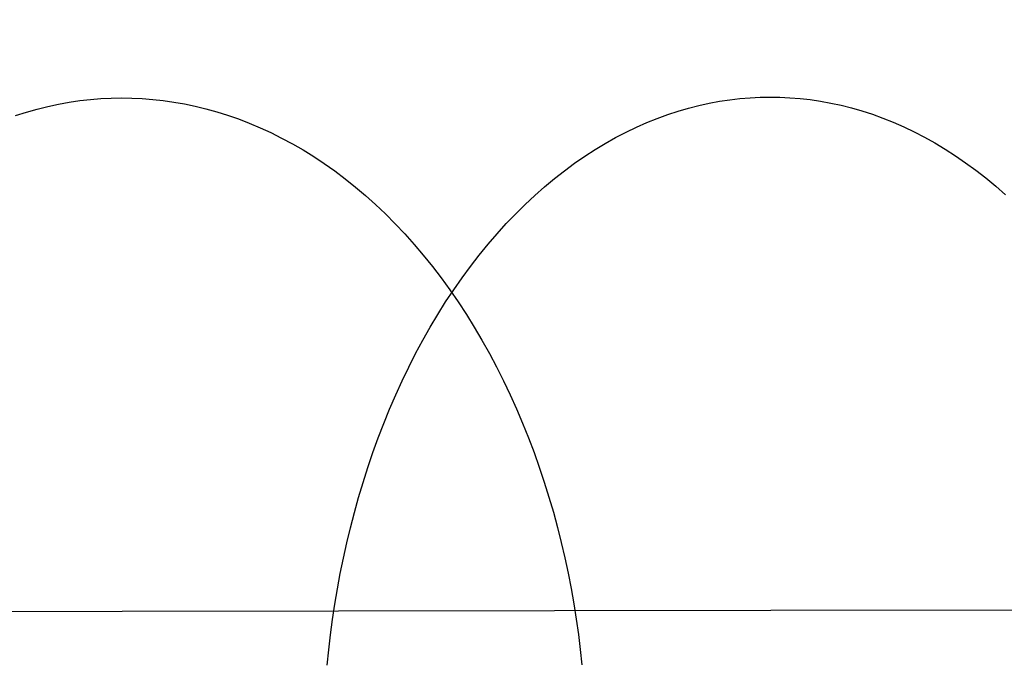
# Model space of a CAD drawing. Header units: millimetres. Extents: x -2852 to 102, y -106 to 97.
# Tile 135 of 256: x -2511 to -2501, y -4 to 3. Entities that reach past the tile are written whole.
import ezdxf

# ---------------------------------------------------------------- set-up
doc = ezdxf.new("R2010")
doc.units = ezdxf.units.MM
doc.header["$MEASUREMENT"] = 0
doc.layers.add('Predefinito', color=5, linetype='Continuous')

msp = doc.modelspace()

# ---------------------------------------------------------------- linework, layer by layer
at = {"layer": 'Predefinito', "extrusion": (-0.001366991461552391, 0.9999990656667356, 0)}
msp.add_lwpolyline([(1899.674573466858, 1028.425676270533), (1950.258311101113, 936.0311236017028), (1967.400196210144, 906.575531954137), (1985.126516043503, 877.4701447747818), (2004.656316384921, 847.0844636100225), (2025.496176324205, 816.669032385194), (2036.394788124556, 801.6049686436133), (2047.581462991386, 786.7526361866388), (2059.048771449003, 772.1737902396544), (2070.848342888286, 757.8628825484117), (2082.852187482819, 744.0269988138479), (2095.232192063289, 730.5284931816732), (2107.740481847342, 717.6917338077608), (2114.150143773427, 711.4284940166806), (2120.668526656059, 705.278737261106), (2127.105031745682, 699.4242024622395), (2133.651606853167, 693.6936066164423), (2140.312207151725, 688.0966408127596), (2147.090787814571, 682.6429961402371), (2153.75026149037, 677.5237656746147), (2160.526113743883, 672.5595220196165), (2167.421020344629, 667.7628195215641), (2174.437410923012, 663.1468989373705), (2181.31288946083, 658.8844485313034), (2188.305132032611, 654.8160355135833), (2195.415453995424, 650.9559758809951), (2202.64302808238, 647.320413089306), (2209.73752194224, 644.0360807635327), (2216.937413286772, 640.9926609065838), (2220.575985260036, 639.5662277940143), (2224.239767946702, 638.2060043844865), (2227.928330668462, 636.9140345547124), (2231.64124274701, 635.6923621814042), (2235.831195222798, 634.408737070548), (2240.048173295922, 633.2171015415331), (2244.289387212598, 632.1182628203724), (2248.553001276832, 631.1118868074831), (2252.586947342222, 630.2482168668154), (2256.637848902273, 629.4656582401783), (2260.704069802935, 628.7638639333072), (2264.783395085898, 628.1424203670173), (2268.846862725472, 627.6041235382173), (2272.919590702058, 627.1439552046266), (2277.000234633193, 626.7611647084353), (2281.087450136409, 626.4550013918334), (2285.179869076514, 626.2246883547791), (2289.276028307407, 626.0693437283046), (2293.374440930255, 625.98805940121), (2297.473620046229, 625.979927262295), (2305.646792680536, 626.1784472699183), (2313.808414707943, 626.6564582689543), (2321.949898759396, 627.4059781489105), (2330.063045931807, 628.4188195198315), (2338.132338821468, 629.6855258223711), (2346.159212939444, 631.19934427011), (2354.137618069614, 632.9527950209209), (2362.061503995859, 634.9383982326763), (2369.890818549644, 637.1387617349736), (2377.655943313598, 639.5559469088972), (2385.352627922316, 642.1840648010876), (2392.976220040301, 645.0172180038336), (2400.434543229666, 648.0133496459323), (2407.813089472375, 651.2003683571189), (2415.108121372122, 654.574644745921), (2422.315901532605, 658.1325494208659), (2429.27810764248, 661.7871694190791), (2436.148314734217, 665.6118309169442), (2442.921659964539, 669.6045235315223), (2449.593583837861, 673.7639364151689), (2455.744190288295, 677.8085140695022), (2461.79696152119, 681.9980824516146), (2467.746880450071, 686.3327562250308), (2473.588068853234, 690.8129082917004), (2480.985152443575, 696.835755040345), (2488.178176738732, 703.1012744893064), (2491.987888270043, 706.5957953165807), (2495.734193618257, 710.1583616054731), (2499.416204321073, 713.7875134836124), (2503.033206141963, 717.481423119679), (2509.945883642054, 724.9170763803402), (2516.605686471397, 732.579540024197), (2522.960022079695, 740.3811103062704), (2529.075879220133, 748.3716608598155), (2534.957113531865, 756.5253814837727), (2540.622272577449, 764.8319886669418), (2546.117810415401, 773.3251265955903), (2551.423854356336, 781.9349877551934), (2556.659804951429, 790.8208707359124), (2561.739512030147, 799.7986763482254), (2571.509788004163, 817.9680090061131), (2626.827584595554, 928.1936540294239), (2638.541319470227, 949.7322297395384), (2651.215680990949, 971.6716347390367), (2674.70444038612, 1009.524286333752), (2677.831677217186, 1014.878638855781), (2679.262425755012, 1017.450514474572), (2680.646061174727, 1020.04534911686), (2681.887900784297, 1022.49666156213), (2683.067744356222, 1024.978650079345), (2684.055893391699, 1027.222851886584), (2684.522245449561, 1028.356636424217), (2684.967345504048, 1029.498783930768)], dxfattribs=at)
msp.add_lwpolyline([(1899.674573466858, 1028.425676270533), (1950.258311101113, 936.0311236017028), (1967.400196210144, 906.575531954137), (1985.126516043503, 877.4701447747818), (2004.656316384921, 847.0844636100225), (2025.496176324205, 816.669032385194), (2036.394788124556, 801.6049686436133), (2047.581462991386, 786.7526361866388), (2059.048771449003, 772.1737902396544), (2070.848342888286, 757.8628825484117), (2082.852187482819, 744.0269988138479), (2095.232192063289, 730.5284931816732), (2107.740481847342, 717.6917338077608), (2114.150143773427, 711.4284940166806), (2120.668526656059, 705.278737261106), (2127.105031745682, 699.4242024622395), (2133.651606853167, 693.6936066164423), (2140.312207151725, 688.0966408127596), (2147.090787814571, 682.6429961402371), (2153.75026149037, 677.5237656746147), (2160.526113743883, 672.5595220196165), (2167.421020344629, 667.7628195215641), (2174.437410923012, 663.1468989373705), (2181.31288946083, 658.8844485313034), (2188.305132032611, 654.8160355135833), (2195.415453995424, 650.9559758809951), (2202.64302808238, 647.320413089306), (2209.73752194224, 644.0360807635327), (2216.937413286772, 640.9926609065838), (2220.575985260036, 639.5662277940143), (2224.239767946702, 638.2060043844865), (2227.928330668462, 636.9140345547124), (2231.64124274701, 635.6923621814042), (2235.831195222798, 634.408737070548), (2240.048173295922, 633.2171015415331), (2244.289387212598, 632.1182628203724), (2248.553001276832, 631.1118868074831), (2252.586947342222, 630.2482168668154), (2256.637848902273, 629.4656582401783), (2260.704069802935, 628.7638639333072), (2264.783395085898, 628.1424203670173), (2268.846862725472, 627.6041235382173), (2272.919590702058, 627.1439552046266), (2277.000234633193, 626.7611647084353), (2281.087450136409, 626.4550013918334), (2285.179869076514, 626.2246883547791), (2289.276028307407, 626.0693437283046), (2293.374440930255, 625.98805940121), (2297.473620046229, 625.979927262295), (2305.646792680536, 626.1784472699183), (2313.808414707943, 626.6564582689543), (2321.949898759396, 627.4059781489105), (2330.063045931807, 628.4188195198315), (2338.132338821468, 629.6855258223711), (2346.159212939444, 631.19934427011), (2354.137618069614, 632.9527950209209), (2362.061503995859, 634.9383982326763), (2369.890818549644, 637.1387617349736), (2377.655943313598, 639.5559469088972), (2385.352627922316, 642.1840648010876), (2392.976220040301, 645.0172180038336), (2400.434543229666, 648.0133496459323), (2407.813089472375, 651.2003683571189), (2415.108121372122, 654.574644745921), (2422.315901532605, 658.1325494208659), (2429.27810764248, 661.7871694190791), (2436.148314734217, 665.6118309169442), (2442.921659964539, 669.6045235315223), (2449.593583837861, 673.7639364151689), (2455.744190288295, 677.8085140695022), (2461.79696152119, 681.9980824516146), (2467.746880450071, 686.3327562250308), (2473.588068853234, 690.8129082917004), (2480.985152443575, 696.835755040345), (2488.178176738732, 703.1012744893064), (2491.987888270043, 706.5957953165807), (2495.734193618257, 710.1583616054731), (2499.416204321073, 713.7875134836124), (2503.033206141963, 717.481423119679), (2509.945883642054, 724.9170763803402), (2516.605686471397, 732.579540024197), (2522.960022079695, 740.3811103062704), (2529.075879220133, 748.3716608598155), (2534.957113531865, 756.5253814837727), (2540.622272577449, 764.8319886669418), (2546.117810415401, 773.3251265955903), (2551.423854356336, 781.9349877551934), (2556.659804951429, 790.8208707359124), (2561.739512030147, 799.7986763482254), (2571.509788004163, 817.9680090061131), (2626.827584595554, 928.1936540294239), (2638.541319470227, 949.7322297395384), (2651.215680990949, 971.6716347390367), (2674.70444038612, 1009.524286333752), (2677.831677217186, 1014.878638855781), (2679.262425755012, 1017.450514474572), (2680.646061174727, 1020.04534911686), (2681.887900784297, 1022.49666156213), (2683.067744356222, 1024.978650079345), (2684.055893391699, 1027.222851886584), (2684.522245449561, 1028.356636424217), (2684.967345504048, 1029.498783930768)], dxfattribs=at)
at = {"layer": 'Predefinito'}
for points in [[(-2511.080483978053, 1.857845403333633, 723.7847067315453), (-2510.965362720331, 1.894229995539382, 723.9001483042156), (-2510.850476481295, 1.926498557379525, 724.0153486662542), (-2510.735924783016, 1.954709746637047, 724.1302081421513), (-2510.621803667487, 1.97892785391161, 724.2446305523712), (-2510.508205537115, 1.99922240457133, 724.3585233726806), (-2510.395219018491, 2.015667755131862, 724.4717978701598), (-2510.282928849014, 2.028342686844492, 724.5843692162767), (-2510.171415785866, 2.037329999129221, 724.6961565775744), (-2510.060756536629, 2.042716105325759, 724.8070831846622), (-2509.951023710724, 2.044590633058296, 724.9170763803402), (-2509.841286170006, 2.043016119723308, 725.0270695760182), (-2509.73061260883, 2.037932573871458, 725.1379961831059), (-2509.619075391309, 2.029250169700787, 725.2497835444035), (-2509.506750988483, 2.01688228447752, 725.3623548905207), (-2509.393719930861, 2.000745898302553, 725.4756293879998), (-2509.28006674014, 1.980761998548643, 725.5895222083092), (-2509.165879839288, 1.956855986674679, 725.7039446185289), (-2509.05125144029, 1.928958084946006, 725.8188040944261), (-2508.936277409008, 1.897003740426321, 725.9340044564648), (-2508.821057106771, 1.860934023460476, 726.0494460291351), (-2508.705693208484, 1.82069601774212, 726.1650258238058), (-2508.590291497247, 1.776243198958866, 726.2806377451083), (-2508.474960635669, 1.727535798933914, 726.3961728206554), (-2508.359811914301, 1.674541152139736, 726.5115194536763), (-2508.244958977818, 1.617234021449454, 726.6265636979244), (-2508.130517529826, 1.555596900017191, 726.7411895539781), (-2508.016605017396, 1.489620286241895, 726.8552792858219), (-2507.903340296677, 1.419302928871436, 726.9687137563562), (-2507.790843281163, 1.344652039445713, 727.08137278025), (-2507.679234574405, 1.265683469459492, 727.1931354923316), (-2507.568635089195, 1.182421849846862, 727.3038807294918), (-2507.459165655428, 1.094900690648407, 727.4134874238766), (-2507.35094661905, 1.003162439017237, 727.5218350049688), (-2507.244097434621, 0.9072584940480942, 727.6288038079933), (-2507.138736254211, 0.8072491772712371, 727.7342754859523), (-2507.034979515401, 0.7032036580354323, 727.8381334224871), (-2506.932941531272, 0.5951998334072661, 727.9402631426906), (-2506.832734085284, 0.4833241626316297, 728.0405527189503), (-2506.734466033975, 0.3676714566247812, 728.138893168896), (-2506.63824292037, 0.2483446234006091, 728.2351788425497), (-2506.544166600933, 0.1254543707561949, 728.3293077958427), (-2506.4523348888, -0.0008811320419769, 728.4211821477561), (-2506.362841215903, -0.1305366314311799, 728.5107084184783), (-2506.275774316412, -0.2633802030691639, 728.5977978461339), (-2506.191217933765, -0.399273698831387, 728.6823666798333), (-2506.109250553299, -0.5380732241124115, 728.7643364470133), (-2506.029945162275, -0.6796296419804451, 728.8436341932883), (-2505.953369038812, -0.8237891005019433, 728.9201926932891), (-2505.879583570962, -0.9703935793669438, 728.99395063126), (-2505.808644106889, -1.119281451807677, 729.0648527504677), (-2505.740599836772, -1.270288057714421, 729.1328499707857), (-2505.675493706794, -1.423246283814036, 729.1978994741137), (-2505.613362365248, -1.577987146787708, 729.259964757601), (-2505.554236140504, -1.734340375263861, 729.3190156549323), (-2505.498139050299, -1.892134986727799, 729.3750283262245), (-2505.445088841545, -2.051199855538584, 729.4279852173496), (-2505.395097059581, -2.211364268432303, 729.4778749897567), (-2505.348169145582, -2.372458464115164, 729.5246924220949), (-2505.30430456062, -2.534314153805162, 729.5684382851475), (-2505.263496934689, -2.696765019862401, 729.6091191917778), (-2505.225734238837, -2.859647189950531, 729.6467474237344), (-2505.190998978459, -3.022799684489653, 729.6813407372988), (-2505.159268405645, -3.186064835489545, 729.7129221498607), (-2505.130514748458, -3.349288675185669, 729.7415197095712), (-2505.104705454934, -3.512321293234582, 729.767166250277), (-2505.081803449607, -3.675017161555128, 729.7898991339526), (-2505.061767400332, -3.837235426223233, 729.8097599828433), (-2505.044551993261, -3.998840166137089, 729.826794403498)], [(-2511.080483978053, 1.857845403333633, 723.7847067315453), (-2510.965362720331, 1.894229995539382, 723.9001483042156), (-2510.850476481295, 1.926498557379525, 724.0153486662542), (-2510.735924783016, 1.954709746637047, 724.1302081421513), (-2510.621803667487, 1.97892785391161, 724.2446305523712), (-2510.508205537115, 1.99922240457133, 724.3585233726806), (-2510.395219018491, 2.015667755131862, 724.4717978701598), (-2510.282928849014, 2.028342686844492, 724.5843692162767), (-2510.171415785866, 2.037329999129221, 724.6961565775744), (-2510.060756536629, 2.042716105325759, 724.8070831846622), (-2509.951023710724, 2.044590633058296, 724.9170763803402), (-2509.841286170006, 2.043016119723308, 725.0270695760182), (-2509.73061260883, 2.037932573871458, 725.1379961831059), (-2509.619075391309, 2.029250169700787, 725.2497835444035), (-2509.506750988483, 2.01688228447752, 725.3623548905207), (-2509.393719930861, 2.000745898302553, 725.4756293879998), (-2509.28006674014, 1.980761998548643, 725.5895222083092), (-2509.165879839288, 1.956855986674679, 725.7039446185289), (-2509.05125144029, 1.928958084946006, 725.8188040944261), (-2508.936277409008, 1.897003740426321, 725.9340044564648), (-2508.821057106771, 1.860934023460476, 726.0494460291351), (-2508.705693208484, 1.82069601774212, 726.1650258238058), (-2508.590291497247, 1.776243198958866, 726.2806377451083), (-2508.474960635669, 1.727535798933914, 726.3961728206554), (-2508.359811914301, 1.674541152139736, 726.5115194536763), (-2508.244958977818, 1.617234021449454, 726.6265636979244), (-2508.130517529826, 1.555596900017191, 726.7411895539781), (-2508.016605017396, 1.489620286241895, 726.8552792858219), (-2507.903340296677, 1.419302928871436, 726.9687137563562), (-2507.790843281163, 1.344652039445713, 727.08137278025), (-2507.679234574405, 1.265683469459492, 727.1931354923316), (-2507.568635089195, 1.182421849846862, 727.3038807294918), (-2507.459165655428, 1.094900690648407, 727.4134874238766), (-2507.35094661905, 1.003162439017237, 727.5218350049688), (-2507.244097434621, 0.9072584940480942, 727.6288038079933), (-2507.138736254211, 0.8072491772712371, 727.7342754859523), (-2507.034979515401, 0.7032036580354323, 727.8381334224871), (-2506.932941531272, 0.5951998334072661, 727.9402631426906), (-2506.832734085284, 0.4833241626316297, 728.0405527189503), (-2506.734466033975, 0.3676714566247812, 728.138893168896), (-2506.63824292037, 0.2483446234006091, 728.2351788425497), (-2506.544166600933, 0.1254543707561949, 728.3293077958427), (-2506.4523348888, -0.0008811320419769, 728.4211821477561), (-2506.362841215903, -0.1305366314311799, 728.5107084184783), (-2506.275774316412, -0.2633802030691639, 728.5977978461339), (-2506.191217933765, -0.399273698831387, 728.6823666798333), (-2506.109250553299, -0.5380732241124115, 728.7643364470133), (-2506.029945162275, -0.6796296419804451, 728.8436341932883), (-2505.953369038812, -0.8237891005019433, 728.9201926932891), (-2505.879583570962, -0.9703935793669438, 728.99395063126), (-2505.808644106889, -1.119281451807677, 729.0648527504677), (-2505.740599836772, -1.270288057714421, 729.1328499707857), (-2505.675493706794, -1.423246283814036, 729.1978994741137), (-2505.613362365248, -1.577987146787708, 729.259964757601), (-2505.554236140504, -1.734340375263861, 729.3190156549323), (-2505.498139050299, -1.892134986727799, 729.3750283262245), (-2505.445088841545, -2.051199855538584, 729.4279852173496), (-2505.395097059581, -2.211364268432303, 729.4778749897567), (-2505.348169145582, -2.372458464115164, 729.5246924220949), (-2505.30430456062, -2.534314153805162, 729.5684382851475), (-2505.263496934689, -2.696765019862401, 729.6091191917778), (-2505.225734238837, -2.859647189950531, 729.6467474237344), (-2505.190998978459, -3.022799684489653, 729.6813407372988), (-2505.159268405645, -3.186064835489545, 729.7129221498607), (-2505.130514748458, -3.349288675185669, 729.7415197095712), (-2505.104705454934, -3.512321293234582, 729.767166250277), (-2505.081803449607, -3.675017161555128, 729.7898991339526), (-2505.061767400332, -3.837235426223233, 729.8097599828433), (-2505.044551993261, -3.998840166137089, 729.826794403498)], [(-2507.758546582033, -4.002550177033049, 712.408028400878), (-2507.742361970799, -3.840899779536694, 712.4256307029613), (-2507.723456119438, -3.678628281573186, 712.4461536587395), (-2507.701784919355, -3.515871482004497, 712.4696443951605), (-2507.677308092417, -3.352770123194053, 712.496145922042), (-2507.649989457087, -3.18946963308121, 712.5256968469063), (-2507.619797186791, -3.026119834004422, 712.5583310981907), (-2507.58670405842, -2.862874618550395, 712.5940776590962), (-2507.550687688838, -2.699891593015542, 712.6329603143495), (-2507.51173075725, -2.537331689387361, 712.6749974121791), (-2507.46982121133, -2.375358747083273, 712.7202016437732), (-2507.424952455, -2.214139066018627, 712.76857984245), (-2507.377123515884, -2.053840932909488, 712.8201328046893), (-2507.326339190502, -1.894634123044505, 712.8748551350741), (-2507.272610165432, -1.736689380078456, 712.9327351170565), (-2507.21595311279, -1.580177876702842, 712.993754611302), (-2507.156390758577, -1.425270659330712, 713.0578889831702), (-2507.093951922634, -1.272138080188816, 713.1251070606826), (-2507.028671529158, -1.120949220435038, 713.1953711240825), (-2506.960590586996, -0.9718713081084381, 713.26863692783), (-2506.889756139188, -0.8250691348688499, 713.3448537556), (-2506.81622118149, -0.6807044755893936, 713.4239645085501), (-2506.740044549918, -0.5389355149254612, 713.5059058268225), (-2506.661290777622, -0.3999162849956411, 713.5906082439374), (-2506.580029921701, -0.2637961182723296, 713.6779963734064), (-2506.496337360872, -0.1307191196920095, 713.7679891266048), (-2506.410293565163, -0.000823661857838, 713.8604999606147), (-2506.321983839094, 0.1257580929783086, 713.9554371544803), (-2506.231498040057, 0.2489006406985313, 714.0527041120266), (-2506.138930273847, 0.3684855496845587, 714.1521996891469), (-2506.044378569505, 0.4844018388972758, 714.2538185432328), (-2505.947944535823, 0.5965463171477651, 714.357451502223), (-2505.849733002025, 0.7048238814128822, 714.4629859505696), (-2505.749851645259, 0.80914777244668, 714.5703062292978), (-2505.648410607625, 0.9094397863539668, 714.6792940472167), (-2505.545522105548, 1.005630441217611, 714.7898289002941), (-2505.441300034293, 1.097659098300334, 714.9017884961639), (-2505.335859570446, 1.185474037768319, 715.0150491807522), (-2505.229316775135, 1.269032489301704, 715.1294863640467), (-2505.121788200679, 1.348300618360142, 715.2449749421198), (-2505.013390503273, 1.423253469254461, 715.3613897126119), (-2504.904240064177, 1.49387486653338, 715.4786057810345), (-2504.79445262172, 1.560157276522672, 715.5964989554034), (-2504.684142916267, 1.622101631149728, 715.7149461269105), (-2504.573424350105, 1.6797171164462, 715.8338256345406), (-2504.462408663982, 1.733020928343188, 715.9530176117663), (-2504.351205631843, 1.78203799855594, 716.0724043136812), (-2504.239922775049, 1.826800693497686, 716.1918704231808), (-2504.128665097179, 1.867348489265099, 716.3113033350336), (-2504.017534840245, 1.903727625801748, 716.4305934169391), (-2503.90663126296, 1.935990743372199, 716.5496342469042), (-2503.79605044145, 1.964196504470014, 716.6683228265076), (-2503.685885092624, 1.988409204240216, 716.7865597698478), (-2503.576224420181, 2.008698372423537, 716.9042494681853), (-2503.467153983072, 2.025138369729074, 717.0213002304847), (-2503.358755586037, 2.037807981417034, 717.137624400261), (-2503.251107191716, 2.04679001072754, 717.2531384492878), (-2503.144282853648, 2.052170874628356, 717.367763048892), (-2503.038352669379, 2.05404020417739, 717.481423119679), (-2502.932417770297, 2.052460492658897, 717.5950831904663), (-2502.82557912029, 2.047371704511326, 717.7097077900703), (-2502.717906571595, 2.038684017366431, 717.8252218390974), (-2502.609473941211, 2.026310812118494, 717.9415460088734), (-2502.500358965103, 2.010169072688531, 718.0585967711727), (-2502.390643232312, 1.990179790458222, 718.17628646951), (-2502.280412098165, 1.966268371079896, 718.2945234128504), (-2502.169754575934, 1.938365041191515, 718.4132119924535), (-2502.058763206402, 1.906405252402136, 718.5322528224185), (-2501.947533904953, 1.870330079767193, 718.6515429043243), (-2501.836165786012, 1.830086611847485, 718.7709758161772), (-2501.724760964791, 1.785628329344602, 718.8904419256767), (-2501.613424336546, 1.736915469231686, 719.0098286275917), (-2501.50226333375, 1.683915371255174, 719.129020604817), (-2501.391387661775, 1.626602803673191, 719.2479001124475), (-2501.280909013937, 1.564960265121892, 719.3663472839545), (-2501.170940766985, 1.498978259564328, 719.4842404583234), (-2501.061597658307, 1.428655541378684, 719.601456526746), (-2500.952995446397, 1.353999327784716, 719.7178712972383), (-2500.845250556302, 1.275025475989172, 719.8333598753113), (-2500.73847971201, 1.191758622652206, 719.9477970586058), (-2500.632799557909, 1.104232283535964, 720.061057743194), (-2500.528326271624, 1.012488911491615, 720.1730173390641)], [(-2507.758546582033, -4.002550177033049, 712.408028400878), (-2507.742361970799, -3.840899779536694, 712.4256307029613), (-2507.723456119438, -3.678628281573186, 712.4461536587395), (-2507.701784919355, -3.515871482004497, 712.4696443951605), (-2507.677308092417, -3.352770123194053, 712.496145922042), (-2507.649989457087, -3.18946963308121, 712.5256968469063), (-2507.619797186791, -3.026119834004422, 712.5583310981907), (-2507.58670405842, -2.862874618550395, 712.5940776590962), (-2507.550687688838, -2.699891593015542, 712.6329603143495), (-2507.51173075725, -2.537331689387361, 712.6749974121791), (-2507.46982121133, -2.375358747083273, 712.7202016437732), (-2507.424952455, -2.214139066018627, 712.76857984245), (-2507.377123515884, -2.053840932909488, 712.8201328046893), (-2507.326339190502, -1.894634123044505, 712.8748551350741), (-2507.272610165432, -1.736689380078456, 712.9327351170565), (-2507.21595311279, -1.580177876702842, 712.993754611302), (-2507.156390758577, -1.425270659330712, 713.0578889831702), (-2507.093951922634, -1.272138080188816, 713.1251070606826), (-2507.028671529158, -1.120949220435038, 713.1953711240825), (-2506.960590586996, -0.9718713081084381, 713.26863692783), (-2506.889756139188, -0.8250691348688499, 713.3448537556), (-2506.81622118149, -0.6807044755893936, 713.4239645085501), (-2506.740044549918, -0.5389355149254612, 713.5059058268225), (-2506.661290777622, -0.3999162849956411, 713.5906082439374), (-2506.580029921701, -0.2637961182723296, 713.6779963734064), (-2506.496337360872, -0.1307191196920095, 713.7679891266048), (-2506.410293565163, -0.000823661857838, 713.8604999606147), (-2506.321983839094, 0.1257580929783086, 713.9554371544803), (-2506.231498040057, 0.2489006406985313, 714.0527041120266), (-2506.138930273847, 0.3684855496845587, 714.1521996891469), (-2506.044378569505, 0.4844018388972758, 714.2538185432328), (-2505.947944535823, 0.5965463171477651, 714.357451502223), (-2505.849733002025, 0.7048238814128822, 714.4629859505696), (-2505.749851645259, 0.80914777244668, 714.5703062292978), (-2505.648410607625, 0.9094397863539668, 714.6792940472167), (-2505.545522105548, 1.005630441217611, 714.7898289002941), (-2505.441300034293, 1.097659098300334, 714.9017884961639), (-2505.335859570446, 1.185474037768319, 715.0150491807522), (-2505.229316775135, 1.269032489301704, 715.1294863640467), (-2505.121788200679, 1.348300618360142, 715.2449749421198), (-2505.013390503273, 1.423253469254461, 715.3613897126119), (-2504.904240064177, 1.49387486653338, 715.4786057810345), (-2504.79445262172, 1.560157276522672, 715.5964989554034), (-2504.684142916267, 1.622101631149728, 715.7149461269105), (-2504.573424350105, 1.6797171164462, 715.8338256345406), (-2504.462408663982, 1.733020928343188, 715.9530176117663), (-2504.351205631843, 1.78203799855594, 716.0724043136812), (-2504.239922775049, 1.826800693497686, 716.1918704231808), (-2504.128665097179, 1.867348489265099, 716.3113033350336), (-2504.017534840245, 1.903727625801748, 716.4305934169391), (-2503.90663126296, 1.935990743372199, 716.5496342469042), (-2503.79605044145, 1.964196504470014, 716.6683228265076), (-2503.685885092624, 1.988409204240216, 716.7865597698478), (-2503.576224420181, 2.008698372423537, 716.9042494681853), (-2503.467153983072, 2.025138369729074, 717.0213002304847), (-2503.358755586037, 2.037807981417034, 717.137624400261), (-2503.251107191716, 2.04679001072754, 717.2531384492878), (-2503.144282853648, 2.052170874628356, 717.367763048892), (-2503.038352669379, 2.05404020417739, 717.481423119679), (-2502.932417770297, 2.052460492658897, 717.5950831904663), (-2502.82557912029, 2.047371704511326, 717.7097077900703), (-2502.717906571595, 2.038684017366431, 717.8252218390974), (-2502.609473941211, 2.026310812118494, 717.9415460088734), (-2502.500358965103, 2.010169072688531, 718.0585967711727), (-2502.390643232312, 1.990179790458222, 718.17628646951), (-2502.280412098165, 1.966268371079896, 718.2945234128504), (-2502.169754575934, 1.938365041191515, 718.4132119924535), (-2502.058763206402, 1.906405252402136, 718.5322528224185), (-2501.947533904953, 1.870330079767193, 718.6515429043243), (-2501.836165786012, 1.830086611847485, 718.7709758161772), (-2501.724760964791, 1.785628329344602, 718.8904419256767), (-2501.613424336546, 1.736915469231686, 719.0098286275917), (-2501.50226333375, 1.683915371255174, 719.129020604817), (-2501.391387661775, 1.626602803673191, 719.2479001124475), (-2501.280909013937, 1.564960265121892, 719.3663472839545), (-2501.170940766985, 1.498978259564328, 719.4842404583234), (-2501.061597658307, 1.428655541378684, 719.601456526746), (-2500.952995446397, 1.353999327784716, 719.7178712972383), (-2500.845250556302, 1.275025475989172, 719.8333598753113), (-2500.73847971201, 1.191758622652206, 719.9477970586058), (-2500.632799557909, 1.104232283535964, 720.061057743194), (-2500.528326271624, 1.012488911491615, 720.1730173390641)]]:
    msp.add_polyline3d(points, dxfattribs=at)

doc.saveas('drawing.dxf')
